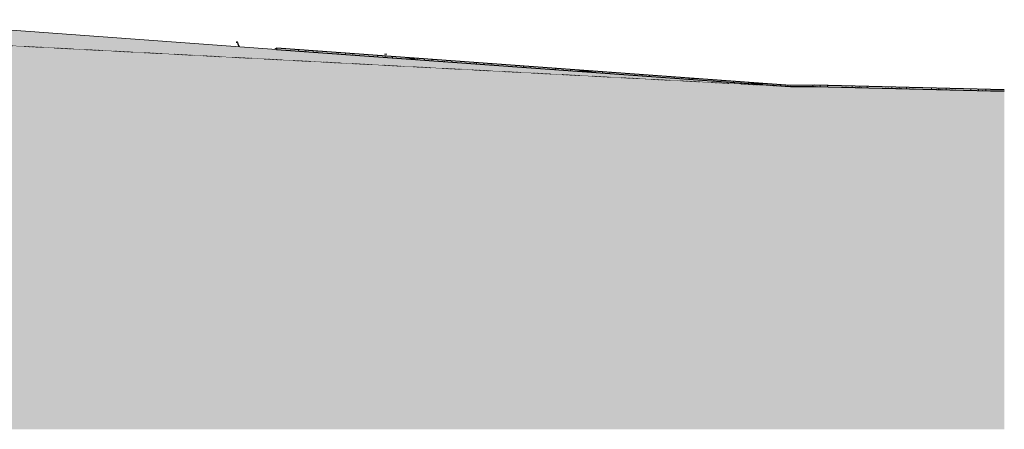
# Model space of a CAD drawing. Header units: millimetres. Extents: x -14541 to 215560, y -3285 to 6136.
# Tile 50 of 50: x 207657 to 215560, y -3285 to 4. Entities that reach past the tile are written whole.
import ezdxf

# ---------------------------------------------------------------- set-up
doc = ezdxf.new("R2010")
doc.units = ezdxf.units.MM
doc.linetypes.add('A-pointilles', pattern=[0.53, 0, -0.53])
for name, color, linetype, lineweight in [('C-TOPO-FNSH', 192, 'A-pointilles', 13), ('C-TOPO-PATT', 8, 'Continuous', 100), ('C-TOPO-SDVS', 7, 'Continuous', 13)]:
    doc.layers.add(name, color=color, linetype=linetype, lineweight=lineweight)

msp = doc.modelspace()

# ---------------------------------------------------------------- hatches: boundary and pattern name
at = {"layer": 'C-TOPO-PATT', "lineweight": 13}
h = msp.add_hatch(dxfattribs=at)
h.set_pattern_fill('FP_69', color=256, style=0, pattern_type=2)
h.set_pattern_definition([(45, (181140.9, 6040.61), (213.84253, 356.40374), [1612.9, -806.45]), (135, (181140.9, 6040.61), (213.84253, -356.40374), [1612.9, -806.45])])
h.paths.add_polyline_path([(167191.7, -3284.9), (215560.1, -3284.9), (215560.1, -570.2), (214036.7, -532.1), (213843.4, -533.2), (207083.3, -42.9), (206860, -24.1), (206809.6, -20.7), (205357.4, -23.9), (200256.1, -35.2), (200093.9, -35.2), (200093.9, -605), (180308.3, -605), (180308.3, -34.4), (178433.6, -36.7), (176611.9, -41), (176071.8, -42.2), (175664.8, -42.4), (173143.3, -30.1), (167468.9, -15), (167191.7, 4.1), (167191.7, -1175.8)])
h = msp.add_hatch(dxfattribs=at)
h.set_pattern_fill('FP_64', color=256, style=0, pattern_type=2)
h.set_pattern_definition([(0, (178283.4, 3183.11), (158.75, 158.75), [158.75, -158.75]), (0, (178283.4, 3242.64), (158.75, 158.75), [158.75, -158.75]), (0, (178283.4, 3302.18), (158.75, 158.75), [158.75, -158.75]), (90, (178303.25, 3322.02), (-158.75, 158.75), [158.75, -158.75]), (90, (178362.78, 3322.02), (-158.75, 158.75), [158.75, -158.75]), (90, (178422.31, 3322.02), (-158.75, 158.75), [158.75, -158.75])])
h.paths.add_polyline_path([(215560.1, -570.2), (215560.1, -560.2), (214036.7, -522.1), (213843.4, -523.2), (209717.4, -224), (209717.4, -234), (213843.4, -533.2), (214048.6, -532.4), (215182.3, -560.8)])

# ---------------------------------------------------------------- linework, layer by layer
at = {"layer": 'C-TOPO-FNSH', "color": 7, "linetype": 'Continuous'}
msp.add_line((209717.4, -234), (207083.3, -42.9), dxfattribs=at)
at = {"layer": 'C-TOPO-FNSH', "color": 40}
for p, q in [((213843.4, -533.2), (207083.3, -178.5)), ((214036.7, -532.1), (213843.4, -533.2)), ((215560.1, -570.2), (214036.7, -532.1))]:
    msp.add_line(p, q, dxfattribs=at)
at = {"layer": 'C-TOPO-FNSH', "color": 250, "linetype": 'Continuous', "lineweight": 25}
for p, q in [((213843.4, -523.2), (209717.4, -224)), ((209717.4, -224), (209717.4, -234)), ((209717.4, -234), (213843.4, -533.2)), ((214036.7, -522.1), (213843.4, -523.2)), ((213843.4, -533.2), (214036.7, -532.1)), ((215560.1, -560.2), (214036.7, -522.1)), ((214036.7, -532.1), (215560.1, -570.2))]:
    msp.add_line(p, q, dxfattribs=at)
at = {"layer": 'C-TOPO-SDVS'}
for p, q in [((209398.2, -173.6), (209404.2, -172.5)), ((209398.2, -173.6), (209398.2, -182.6)), ((209404.2, -172.5), (209409.2, -191.1)), ((209409.2, -201.1), (209404.2, -182.5)), ((209409.2, -191.1), (209421.9, -212.5)), ((209415.7, -212.1), (209409.2, -201.1)), ((209705.5, -233.1), (209717.4, -224)), ((210584, -271.5), (210603.4, -273.3)), ((210603.4, -273.3), (210604.4, -273.9))]:
    msp.add_line(p, q, dxfattribs=at)

doc.saveas('drawing.dxf')
